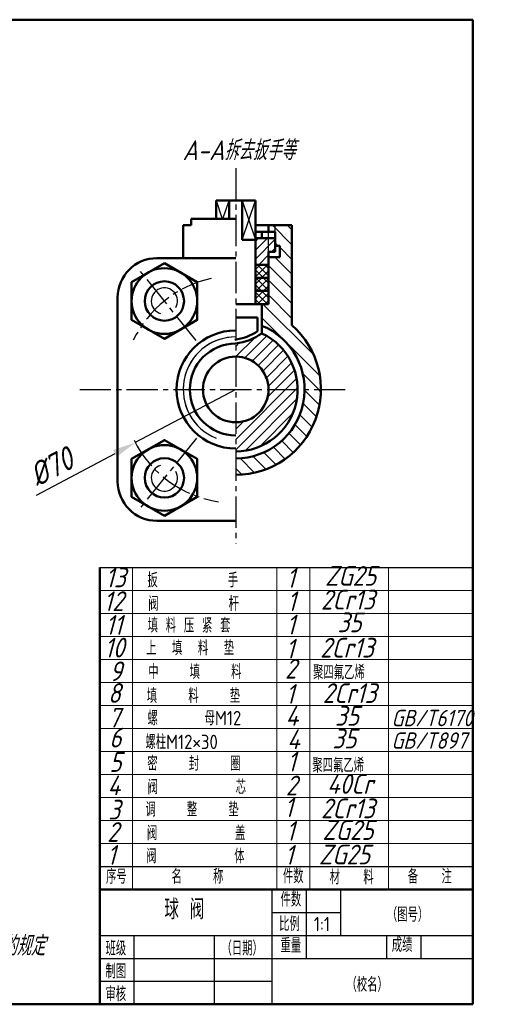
# Model space of a CAD drawing. Header units: millimetres. Extents: x -7 to 206, y 77 to 227.
# Tile 2 of 2: x 134 to 206, y 77 to 227. Entities that reach past the tile are written whole.
import ezdxf

# ---------------------------------------------------------------- set-up
doc = ezdxf.new("R2010")
doc.units = ezdxf.units.MM
doc.header["$LTSCALE"] = 0.5
doc.header["$PDMODE"] = 32
doc.header["$PDSIZE"] = -2
doc.linetypes.add('CENTER2', pattern=[28.575, 19.05, -3.175, 3.175, -3.175])
for name, color, linetype in [('剖面线', 7, 'Continuous'), ('剖面线层', 7, 'Continuous'), ('尺寸层', 221, 'Continuous'), ('细实线', 7, 'Continuous'), ('细实线层', 7, 'Continuous')]:
    doc.layers.add(name, color=color, linetype=linetype)
for name, color, linetype, lineweight in [('文字层', 227, 'Continuous', 20), ('点画线层', 3, 'CENTER2', 25), ('粗实线层', 1, 'Continuous', 50)]:
    doc.layers.add(name, color=color, linetype=linetype, lineweight=lineweight)
doc.styles.add('工程字体（斜）', font='gbeitc.shx', dxfattribs={"bigfont": 'gbcbig.shx'})
doc.styles.add('工程斜体', font='gbeitc.shx', dxfattribs={"bigfont": 'gbcbig.shx'})
doc.styles.add('工程直体', font='gbenor.shx', dxfattribs={"bigfont": 'gbcbig.shx'})
doc.dimstyles.new('前后缀', dxfattribs={"dimtxt": 3.5, "dimasz": 3.5, "dimexe": 2.5, "dimexo": 0, "dimgap": 1, "dimtad": 1, "dimdsep": 46, "dimtxsty": '工程字体（斜）', "dimcen": 0, "dimadec": 0, "dimazin": 0, "dimtfac": 1, "dimtmove": 0, "dimatfit": 3, "dimfxl": 0, "dimarcsym": 0})

# ---------------------------------------------------------------- blocks, each defined once
blk = doc.blocks.new('*D32')
at = {"layer": 'Defpoints', "color": 0, "ltscale": 0.5}
for p in [(167.3, 170.52), (151.99, 162.42)]:
    blk.add_point(p, dxfattribs=at)
at = {"layer": '尺寸层', "color": 0, "lineweight": -2, "ltscale": 0.5}
for p, q in [((167.3, 170.52), (151.99, 162.42)), ((136.92, 154.44), (148.9, 160.78))]:
    blk.add_line(p, q, dxfattribs=at)
at = {"layer": '尺寸层', "color": 0, "ltscale": 0.5}
blk.add_solid([(148.63, 161.3), (149.17, 160.27), (151.99, 162.42)], dxfattribs=at)
at = {"layer": '尺寸层', "color": 0, "ltscale": 0.5, "insert": (139.16, 158.74), "char_height": 3.5, "attachment_point": 5, "rotation": 27.8892, "style": '工程字体（斜）'}
blk.add_mtext('%%C70', dxfattribs=at)
blk = doc.blocks.new('fdf')
at = {"layer": '剖面线', "ltscale": 0.5}
h = blk.add_hatch(dxfattribs=at)
h.set_pattern_fill('ANSI37', scale=0.25, angle=90, style=0)
h.set_pattern_definition([(135, (-40.795, -161.471), (-0.561266, -0.561266), []), (225, (-40.795, -161.471), (0.561266, -0.561266), [])])
h.paths.add_polyline_path([(131.5, 30.047), (129.5, 30.047), (129.5, 28.047), (131.5, 28.047)])
h.paths.add_polyline_path([(131.5, 26.047), (131.5, 28.047), (129.5, 28.047), (129.5, 26.047)])
h.paths.add_polyline_path([(131.5, 26.047), (129.5, 26.047), (129.5, 24.047), (131.5, 24.047)])
h.paths.add_polyline_path([(30.998, 30.047), (28.998, 30.047), (28.998, 28.047), (30.998, 28.047)])
h.paths.add_polyline_path([(30.998, 28.047), (28.998, 28.047), (28.998, 26.047), (30.998, 26.047)])
h.paths.add_polyline_path([(30.998, 26.047), (28.998, 26.047), (28.998, 24.047), (30.998, 24.047)])
h.paths.add_polyline_path([(38.998, 30.047), (36.998, 30.047), (36.998, 28.047), (38.998, 28.047)])
h.paths.add_polyline_path([(38.998, 28.047), (36.998, 28.047), (36.998, 26.047), (38.998, 26.047)])
h.paths.add_polyline_path([(36.998, 24.047), (38.998, 24.047), (38.998, 26.047), (36.998, 26.047)])
at = {"layer": '剖面线层', "ltscale": 0.5}
h = blk.add_hatch(dxfattribs=at)
h.set_pattern_fill('ANSI31', scale=0.3, style=0)
h.set_pattern_definition([(45, (-40.795, -159.471), (-0.6735192, 0.6735192), [])])
h.paths.add_polyline_path([(131.5, 31.989), (132.539, 31.989), (132.539, 34.078), (131.5, 34.078)])
h.paths.add_polyline_path([(131.5, 34.078), (129.5, 34.078), (129.5, 30.047), (131.5, 30.047), (131.5, 31.989)])
at = {"layer": '细实线', "ltscale": 0.5}
h = blk.add_hatch(dxfattribs=at)
h.set_pattern_fill('ANSI31', scale=0.35, style=0)
h.set_pattern_definition([(45, (-40.795, -161.471), (-0.7857724, 0.7857724), [])])
h.paths.add_polyline_path([(130.5, 19.591, -0.1223908), (126.5, 18.047), (126.5, 16.047, -0.4142136), (131.5, 11.047), (135.934, 11.047, 0.29106)])
h.paths.add_polyline_path([(126.5, 6.047), (126.5, 1.613, 0.4142136), (135.934, 11.047), (131.5, 11.047, -0.4142136)])
h.paths.add_polyline_path([(30.998, 18.047), (30.998, 19.991, 0.1288124), (26.998, 17.371), (26.998, 16.047), (33.998, 16.047), (33.998, 18.047, -0.0036418), (33.936, 18.047)])
h.paths.add_polyline_path([(33.998, 18.047), (33.998, 16.047), (40.998, 16.047), (40.998, 17.371, 0.1288124), (36.998, 19.991), (36.998, 18.047)])
h.paths.add_polyline_path([(26.998, 6.047), (26.998, 4.722, 0.2121094), (33.998, 1.613), (33.998, 6.047)])
h.paths.add_polyline_path([(33.998, 1.613, 0.2121094), (40.998, 4.722), (40.998, 6.047), (33.998, 6.047)])
at = {"layer": '剖面线层', "color": 7, "ltscale": 0.5}
blk.add_line((132.539, 35.047), (132.539, 36.047), dxfattribs=at)
for centre, radius, start, end in [((115.626, 24.519), 2, 330, 252.07809), ((126.5, 11.047), 8, 90, 232.98807), ((115.626, -2.426), 2, 107.92191, 30)]:
    blk.add_arc(centre, radius, start, end, dxfattribs=at)
at = {"layer": '文字层', "color": 7, "ltscale": 0.5}
for p, q in [((110.783, -65.073), (110.783, -16.073)), ((132.783, -65.073), (132.783, -16.073)), ((137.783, -65.073), (137.783, -16.073)), ((149.783, -65.073), (149.783, -16.073)), ((105.783, -19.573), (162.658, -19.573)), ((105.783, -23.073), (162.658, -23.073)), ((105.783, -26.573), (162.658, -26.573)), ((105.783, -30.073), (162.658, -30.073)), ((105.783, -33.573), (162.658, -33.573)), ((105.783, -37.073), (162.658, -37.073)), ((105.783, -40.573), (162.658, -40.573)), ((105.783, -44.073), (162.658, -44.073)), ((105.783, -47.573), (162.658, -47.573)), ((105.783, -51.073), (162.658, -51.073)), ((105.783, -54.573), (162.658, -54.573)), ((105.783, -58.073), (162.658, -58.073))]:
    blk.add_line(p, q, dxfattribs=at)
at = {"layer": '点画线层', "color": 7, "ltscale": 0.5}
for p, q in [((126.5, 44.765), (126.5, -12.47)), ((120.472, 18.515), (111.553, 29.565)), ((102.725, 11.047), (143.402, 11.047)), ((120.501, 3.614), (111.553, -7.472))]:
    blk.add_line(p, q, dxfattribs=at)
for start, end in [(102.40517, 154.34603), (206.49026, 261.35696)]:
    blk.add_arc((126.5, 11.047), 17.313, start, end, dxfattribs=at)
at = {"layer": '粗实线层', "color": 7}
for p, q in [((-47.342, 67.353), (162.658, 67.353)), ((162.658, -82.573), (162.658, 67.353)), ((105.783, -65.073), (105.783, -16.073)), ((105.783, -82.573), (105.783, -65.073)), ((105.783, -65.073), (162.658, -65.073)), ((-47.342, -82.573), (162.658, -82.573))]:
    blk.add_line(p, q, dxfattribs=at)
at = {"layer": '粗实线层', "color": 7, "ltscale": 0.5}
for p, q in [((123.5, 39.847), (123.5, 37.023)), ((123.5, 39.847), (129.5, 39.847)), ((125.5, 39.847), (127.5, 39.847)), ((125.509, 39.823), (125.509, 37.023)), ((127.492, 39.823), (127.5, 33.847)), ((129.5, 39.847), (129.5, 24.047)), ((129.5, 39.847), (129.5, 24.047)), ((118.5, 36.047), (118.5, 31.047)), ((118.5, 36.047), (119.7, 36.047)), ((119.7, 36.047), (119.7, 37.023)), ((119.7, 37.023), (126.5, 37.023)), ((135.074, 36.047), (129.5, 36.047)), ((131.5, 35.047), (131.5, 36.047)), ((135.072, 36.047), (135.072, 20.82)), ((129.5, 35.047), (132.539, 35.047)), ((130.461, 35.047), (130.461, 34.078)), ((132.539, 35.047), (132.539, 31.989)), ((129.5, 33.847), (127.5, 33.847)), ((132.539, 34.078), (129.5, 34.078)), ((131.5, 31.989), (131.5, 24.047)), ((131.5, 31.989), (132.539, 31.989)), ((133.222, 32.935), (132.539, 32.935)), ((133.222, 31.216), (133.222, 32.935)), ((115.5, 31.047), (114.5, 31.047)), ((115.5, 31.047), (126.5, 31.047)), ((131.5, 30.047), (129.5, 30.047)), ((131.5, 31.216), (133.222, 31.216)), ((131.5, 28.047), (129.5, 28.047)), ((131.5, 26.047), (129.5, 26.047)), ((108.5, 25.047), (108.5, -2.953)), ((131.5, 24.047), (126.5, 24.047)), ((130.5, 24.047), (130.5, 19.591)), ((126.5, 22.008), (129.846, 22.008)), ((129.846, 22.008), (129.846, 19.935)), ((115.5, -8.953), (114.5, -8.953)), ((115.5, -8.953), (126.5, -8.953))]:
    blk.add_line(p, q, dxfattribs=at)
for points in [[(115.626, 30.293), (110.626, 27.406), (110.626, 21.632), (115.626, 18.746), (120.626, 21.632), (120.626, 27.406)], [(115.626, -8.199), (110.626, -5.313), (110.626, 0.461), (115.626, 3.348), (120.626, 0.461), (120.626, -5.313)]]:
    blk.add_lwpolyline(points, close=True, dxfattribs=at)
for centre, radius in [((115.626, 24.519), 5), ((115.626, 24.519), 3), ((126.5, 11.047), 5), ((115.626, -2.426), 5), ((115.626, -2.426), 3)]:
    blk.add_circle(centre, radius, dxfattribs=at)
for centre, radius, start, end in [((114.5, 25.047), 6, 90, 180), ((126.5, 11.047), 9, 90, 270), ((125.394, 26.448), 7.889, 277.15109, 304.35495), ((126.5, 11.047), 13, 270, 48.74823), ((126.5, 11.047), 10.5, 270, 67.60731), ((126.5, 11.047), 9.434, 270, 64.91267), ((125.394, 26.867), 8.889, 277.15109, 305.06218), ((126.5, 11.047), 7, 90, 270), ((114.5, -2.953), 6, 180, 270)]:
    blk.add_arc(centre, radius, start, end, dxfattribs=at)
at = {"layer": '细实线', "color": 7, "ltscale": 0.5}
for p, q in [((123.5, 39.847), (124.435, 37.023)), ((124.56, 37.023), (125.51, 39.823)), ((127.492, 39.823), (129.5, 33.847)), ((127.5, 33.847), (129.5, 39.847)), ((135.072, 33.097), (132.123, 36.047)), ((135.072, 35.343), (134.368, 36.047)), ((131.5, 31.989), (131.5, 35.047)), ((132.99, 32.935), (132.539, 33.385)), ((135.072, 30.852), (133.222, 32.702)), ((135.072, 28.607), (132.464, 31.216)), ((135.072, 26.362), (131.5, 29.934)), ((135.072, 24.117), (131.5, 27.689)), ((138.386, 16.314), (130.653, 24.047)), ((135.072, 21.872), (131.5, 25.444)), ((139.334, 13.12), (130.5, 21.954)), ((139.162, 11.047), (136.71, 13.499)), ((139.283, 8.681), (137, 10.964)), ((139.496, 10.713), (139.162, 11.047)), ((138.821, 6.898), (136.786, 8.933)), ((138.165, 5.308), (136.271, 7.203)), ((137.347, 3.881), (135.534, 5.695)), ((135.28, 1.459), (133.51, 3.229)), ((136.383, 2.601), (134.609, 4.375)), ((134.038, 0.455), (132.24, 2.254)), ((129.387, -1.629), (127.189, 0.569)), ((131.112, -1.108), (129.124, 0.88)), ((132.654, -0.405), (130.787, 1.462)), ((127.433, -1.92), (126.5, -0.987))]:
    blk.add_line(p, q, dxfattribs=at)
blk.add_arc((126.5, 11.047), 8, 90, 247.95699, dxfattribs=at)
at = {"layer": '细实线层', "color": 7}
for p, q in [((105.783, -16.073), (162.658, -16.073)), ((105.783, -61.573), (162.658, -61.573)), ((132.033, -82.573), (132.033, -65.073)), ((137.283, -75.573), (137.283, -65.073)), ((142.533, -72.073), (142.533, -65.073)), ((132.033, -68.573), (142.533, -68.573)), ((105.783, -72.073), (162.658, -72.073)), ((111.033, -82.573), (111.033, -72.073)), ((123.283, -82.573), (123.283, -72.073)), ((149.533, -75.573), (149.533, -72.073)), ((154.783, -75.573), (154.783, -72.073)), ((105.783, -75.573), (162.658, -75.573)), ((105.783, -79.073), (132.033, -79.073))]:
    blk.add_line(p, q, dxfattribs=at)
at = {"layer": '文字层', "color": 7, "ltscale": 0.5, "style": '工程斜体'}
for s, height, p in [('13', 3, (106.647, -19.081)), ('1', 3, (134.248, -19.137)), ('ZG25', 3, (140.115, -18.842)), ('2Cr13', 3, (139.499, -22.46)), ('12', 3, (106.375, -22.692)), ('1', 3, (134.367, -22.694)), ('11', 3, (106.647, -26.303)), ('1', 3, (134.248, -26.25)), ('35', 3, (142.028, -25.918)), ('10', 3, (106.492, -29.759)), ('1', 3, (134.13, -29.925)), ('2Cr13', 3, (139.366, -29.775)), ('2', 3, (134.011, -32.972)), ('9', 3, (107.268, -33.37)), ('8', 3, (107.034, -36.67)), ('1', 3, (134.13, -36.801)), ('2Cr13', 3, (139.765, -36.69)), ('7', 3, (107.083, -40.436)), ('4', 3, (134.106, -40.155)), ('35', 3, (141.628, -40.147)), ('GB/T6170', 2.5, (150.237, -40.233)), ('6', 3, (107.228, -43.464)), ('4', 3, (134.343, -43.711)), ('35', 3, (141.229, -43.605)), ('GB/T897', 2.5, (150.237, -43.664)), ('5', 3, (107.231, -47.177)), ('1', 3, (134.367, -47.115)), ('4', 3, (106.962, -50.732)), ('2', 3, (134.13, -50.755)), ('40Cr', 3, (140.431, -50.52)), ('3', 3, (107.086, -54.437)), ('1', 3, (133.928, -54.063)), ('2Cr13', 3, (139.499, -54.244)), ('2', 3, (106.904, -57.833)), ('1', 3, (134.177, -57.667)), ('ZG25', 3, (139.715, -57.54)), ('1', 3, (106.904, -61.325)), ('1', 3, (133.987, -61.319)), ('ZG25', 3, (139.183, -61.264)), ('制造与验收技术条件应符合国家标准的规定', 3, (56.361, -75.162))]:
    blk.add_text(s, height=height, dxfattribs=at).set_placement(p)
at = {"layer": '文字层', "color": 7, "style": '工程直体'}
for s, height, p in [('扳         手', 2.1875, (113.041, -19.079)), ('阀         杆', 2.1875, (113.166, -22.666)), ('填 料 压 紧 套', 2.1875, (113.083, -25.974)), ('上  填  料  垫', 2.1875, (112.846, -29.413)), ('中    填    料', 2.1875, (113.166, -33.041)), ('聚四氟乙烯', 2.1875, (138.289, -33.12)), ('填    料    垫', 2.1875, (112.953, -36.691)), ('螺      母M12', 2.1875, (113.059, -40.084)), ('螺柱M12×30', 2.1875, (112.739, -43.712)), ('密    封    圈', 2.1875, (113.026, -47.004)), ('聚四氟乙烯', 2.1875, (138.182, -47.27)), ('阀          芯', 2.1875, (113.059, -50.575)), ('调    整    垫', 2.1875, (112.739, -53.989)), ('阀          盖', 2.1875, (112.958, -57.589)), ('阀          体', 2.1875, (112.848, -61.111)), ('序号', 2.1875, (106.736, -64.211)), ('名    称', 2.1875, (116.721, -64.2)), ('件数', 2.1875, (133.701, -64.141)), ('材   料', 2.1875, (140.817, -64.304)), ('备   注', 2.1875, (152.736, -64.2)), ('件数', 2.1875, (133.325, -67.709)), ('球 阀', 3.0625, (115.627, -69.639)), ('（图号）', 2.1875, (149.55, -69.998)), ('比例', 2.1875, (133.112, -71.422)), ('班级', 2.1875, (106.648, -75.136)), ('（日期）', 2.1875, (124.336, -75.136)), ('重量', 2.1875, (133.325, -74.709)), ('成绩', 2.1875, (150.291, -74.602)), ('制图', 2.1875, (106.648, -78.636)), ('（校名）', 2.1875, (143.386, -80.654)), ('审核', 2.1875, (106.648, -82.099))]:
    blk.add_text(s, height=height, dxfattribs=at).set_placement(p)
at = {"layer": '细实线', "color": 7, "ltscale": 0.5, "style": '工程斜体'}
blk.add_text('A-A拆去扳手等', height=3, dxfattribs=at).set_placement((118.409, 45.981))
at = {"layer": '细实线层', "color": 7, "style": '工程直体'}
blk.add_text('1:1', height=2.1875, dxfattribs=at).set_placement((138.406, -71.452))
at = {"layer": '尺寸层', "color": 7, "ltscale": 0.5}
dim = blk.add_radius_dim(center=(126.5, 11.047), mpoint=(111.198, 2.948), text='%%C70', dimstyle='前后缀', override={"dimpost": '%%C<>'}, dxfattribs=at)
dim.commit()
dim.dimension.update_dxf_attribs({"geometry": '*D32', "text_midpoint": (99.648, -3.165), "dimtype": 132, "insert": (-40.795, -159.471)})

msp = doc.modelspace()

# ---------------------------------------------------------------- block references
at = {"layer": '剖面线层', "color": 7}
msp.add_blockref('fdf', (40.79, 159.47), dxfattribs=at)

doc.saveas('drawing.dxf')
